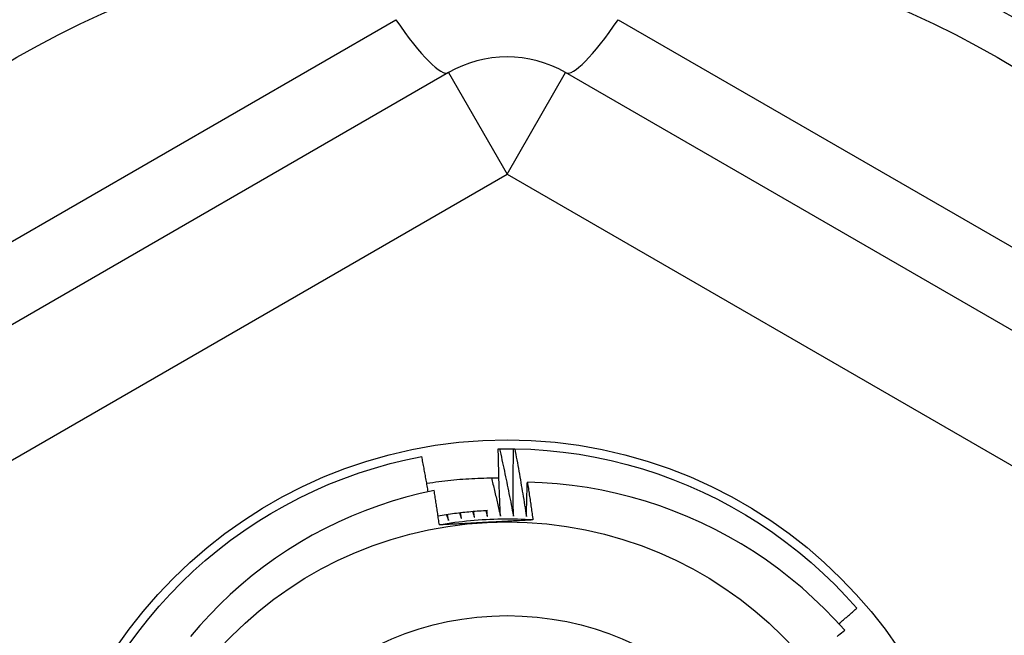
# Model space of a CAD drawing. Header units: inches. Extents: x 48.1 to 120.1, y 31.5 to 55.7.
# Tile 33 of 85: x 68.765 to 69.096, y 53.257 to 53.464. Entities that reach past the tile are written whole.
import ezdxf

# ---------------------------------------------------------------- set-up
doc = ezdxf.new("R2010")
doc.units = ezdxf.units.IN
doc.header["$MEASUREMENT"] = 0
doc.layers.add('Visible Edges(ANSI)', color=7, linetype='Continuous', lineweight=25)
doc.layers.add('Visible Tangent Edges(ANSI)', color=7, linetype='Continuous', lineweight=25)

msp = doc.modelspace()

# ---------------------------------------------------------------- linework, layer by layer
at = {"layer": 'Visible Edges(ANSI)'}
for p, q in [((68.90914, 53.44589), (68.69458, 53.32201)), ((69.16308, 53.32201), (68.94851, 53.44589)), ((68.92588, 53.31951), (68.92629, 53.31952)), ((68.931, 53.31953), (68.93141, 53.31952))]:
    msp.add_line(p, q, dxfattribs=at)
at = {"layer": 'Visible Edges(ANSI)', "flags": 128}
for points in [[(68.92659, 53.2969), (68.92655, 53.29785), (68.92651, 53.29879), (68.92647, 53.29973), (68.92643, 53.30067), (68.92639, 53.30161), (68.92635, 53.30255), (68.92631, 53.30349), (68.92628, 53.30444), (68.92624, 53.30538), (68.92621, 53.30632), (68.92618, 53.30726), (68.92615, 53.3082), (68.92612, 53.30915), (68.92609, 53.31009), (68.92607, 53.31103), (68.92604, 53.31197), (68.92602, 53.31292), (68.92599, 53.31386), (68.92597, 53.3148), (68.92595, 53.31574), (68.92593, 53.31669), (68.92591, 53.31763), (68.9259, 53.31857), (68.92588, 53.31951)], [(68.92629, 53.31952), (68.92649, 53.31952), (68.92669, 53.31953), (68.92688, 53.31953), (68.92708, 53.31953), (68.92728, 53.31953), (68.92747, 53.31954), (68.92767, 53.31954), (68.92786, 53.31954), (68.92806, 53.31954), (68.92826, 53.31954), (68.92845, 53.31954), (68.92865, 53.31954), (68.92884, 53.31954), (68.92904, 53.31954), (68.92924, 53.31954), (68.92943, 53.31954), (68.92963, 53.31954), (68.92982, 53.31954), (68.93002, 53.31954), (68.93022, 53.31954), (68.93041, 53.31953), (68.93061, 53.31953), (68.9308, 53.31953), (68.931, 53.31953)], [(68.92629, 53.31952), (68.9265, 53.31858), (68.92671, 53.31764), (68.92692, 53.3167), (68.92712, 53.31576), (68.92732, 53.31482), (68.92753, 53.31388), (68.92773, 53.31294), (68.92793, 53.312), (68.92813, 53.31106), (68.92832, 53.31012), (68.92852, 53.30918), (68.92872, 53.30823), (68.92891, 53.30729), (68.9291, 53.30635), (68.92929, 53.30541), (68.92948, 53.30446), (68.92967, 53.30352), (68.92986, 53.30258), (68.93005, 53.30163), (68.93023, 53.30069), (68.93042, 53.29974), (68.9306, 53.2988), (68.93079, 53.29785), (68.93097, 53.29691)], [(68.93097, 53.29691), (68.93095, 53.29785), (68.93094, 53.29879), (68.93093, 53.29973), (68.93092, 53.30067), (68.93092, 53.30162), (68.93091, 53.30256), (68.9309, 53.3035), (68.9309, 53.30444), (68.9309, 53.30539), (68.9309, 53.30633), (68.9309, 53.30727), (68.9309, 53.30821), (68.9309, 53.30916), (68.9309, 53.3101), (68.93091, 53.31104), (68.93091, 53.31198), (68.93092, 53.31293), (68.93093, 53.31387), (68.93094, 53.31481), (68.93095, 53.31576), (68.93096, 53.3167), (68.93097, 53.31764), (68.93099, 53.31858), (68.931, 53.31953)], [(68.93141, 53.31952), (68.93685, 53.31933), (68.94228, 53.31896), (68.94769, 53.31839), (68.95308, 53.31764), (68.95844, 53.3167), (68.96377, 53.31557), (68.96905, 53.31425), (68.97428, 53.31275), (68.97945, 53.31107), (68.98457, 53.30921), (68.98961, 53.30717), (68.99458, 53.30495), (68.99948, 53.30257), (69.00428, 53.30001), (69.00899, 53.29729), (69.0136, 53.2944), (69.01811, 53.29136), (69.02251, 53.28815), (69.0268, 53.2848), (69.03097, 53.2813), (69.03501, 53.27765), (69.03892, 53.27387), (69.04269, 53.26995), (69.04633, 53.2659)], [(68.93141, 53.31952), (68.93159, 53.31857), (68.93177, 53.31763), (68.93194, 53.31668), (68.93212, 53.31574), (68.93229, 53.31479), (68.93246, 53.31384), (68.93263, 53.3129), (68.9328, 53.31195), (68.93297, 53.311), (68.93313, 53.31006), (68.9333, 53.30911), (68.93346, 53.30816), (68.93362, 53.30721), (68.93379, 53.30626), (68.93395, 53.30531), (68.93411, 53.30437), (68.93426, 53.30342), (68.93442, 53.30247), (68.93458, 53.30152), (68.93473, 53.30057), (68.93489, 53.29962), (68.93504, 53.29867), (68.93519, 53.29771), (68.93534, 53.29676)], [(68.80187, 53.25384), (68.80509, 53.25823), (68.80847, 53.2625), (68.81198, 53.26665), (68.81565, 53.27068), (68.81945, 53.27457), (68.82338, 53.27833), (68.82745, 53.28195), (68.83163, 53.28543), (68.83594, 53.28875), (68.84036, 53.29193), (68.84489, 53.29494), (68.84952, 53.2978), (68.85425, 53.30049), (68.85907, 53.30302), (68.86398, 53.30537), (68.86896, 53.30756), (68.87402, 53.30956), (68.87915, 53.31139), (68.88433, 53.31304), (68.88957, 53.31451), (68.89486, 53.31579), (68.90019, 53.31688)], [(68.90235, 53.30505), (68.90226, 53.30554), (68.90217, 53.30604), (68.90209, 53.30653), (68.902, 53.30702), (68.90191, 53.30752), (68.90183, 53.30801), (68.90174, 53.3085), (68.90165, 53.309), (68.90156, 53.30949), (68.90147, 53.30998), (68.90138, 53.31048), (68.90129, 53.31097), (68.9012, 53.31146), (68.90111, 53.31196), (68.90102, 53.31245), (68.90093, 53.31294), (68.90084, 53.31343), (68.90075, 53.31393), (68.90066, 53.31442), (68.90057, 53.31491), (68.90047, 53.31541), (68.90038, 53.3159), (68.90029, 53.31639), (68.90019, 53.31688)], [(68.90185, 53.3079), (68.90285, 53.30805), (68.90385, 53.3082), (68.90486, 53.30835), (68.90586, 53.30848), (68.90687, 53.30861), (68.90788, 53.30873), (68.90889, 53.30885), (68.9099, 53.30896), (68.91091, 53.30906), (68.91192, 53.30915), (68.91293, 53.30924), (68.91394, 53.30932), (68.91495, 53.30939), (68.91596, 53.30946), (68.91698, 53.30952), (68.91799, 53.30957), (68.919, 53.30961), (68.92002, 53.30965), (68.92103, 53.30968), (68.92204, 53.3097), (68.92306, 53.30972), (68.92407, 53.30973), (68.92509, 53.30973), (68.9261, 53.30973)], [(68.92359, 53.30973), (68.92372, 53.30919), (68.92385, 53.30866), (68.92398, 53.30813), (68.9241, 53.30759), (68.92423, 53.30706), (68.92436, 53.30653), (68.92449, 53.30599), (68.92461, 53.30546), (68.92474, 53.30493), (68.92487, 53.30439), (68.92499, 53.30386), (68.92512, 53.30332), (68.92524, 53.30279), (68.92537, 53.30225), (68.92549, 53.30172), (68.92561, 53.30119), (68.92574, 53.30065), (68.92586, 53.30012), (68.92598, 53.29958), (68.92611, 53.29905), (68.92623, 53.29851), (68.92635, 53.29798), (68.92647, 53.29744), (68.92659, 53.2969)], [(68.93534, 53.29676), (68.93535, 53.29724), (68.93536, 53.29772), (68.93537, 53.2982), (68.93538, 53.29868), (68.93539, 53.29916), (68.9354, 53.29964), (68.93541, 53.30012), (68.93542, 53.3006), (68.93543, 53.30108), (68.93545, 53.30156), (68.93546, 53.30204), (68.93547, 53.30251), (68.93548, 53.30299), (68.9355, 53.30347), (68.93551, 53.30395), (68.93553, 53.30443), (68.93554, 53.30491), (68.93555, 53.30539), (68.93557, 53.30587), (68.93558, 53.30635), (68.9356, 53.30683), (68.93562, 53.30731), (68.93563, 53.30779), (68.93565, 53.30827)], [(69.04226, 53.25854), (69.03887, 53.26227), (69.03535, 53.26588), (69.03171, 53.26936), (69.02795, 53.27273), (69.02407, 53.27596), (69.02008, 53.27907), (69.01599, 53.28204), (69.0118, 53.28486), (69.00751, 53.28753), (69.00315, 53.29005), (68.9987, 53.29241), (68.99417, 53.29462), (68.98957, 53.29668), (68.9849, 53.29857), (68.98017, 53.3003), (68.97537, 53.30187), (68.97052, 53.30327), (68.96561, 53.30451), (68.96067, 53.30557), (68.9557, 53.30646), (68.95071, 53.30717), (68.9457, 53.30771), (68.94068, 53.30808), (68.93565, 53.30827)], [(68.93565, 53.30827), (68.93573, 53.30774), (68.93581, 53.30721), (68.9359, 53.30668), (68.93598, 53.30616), (68.93606, 53.30563), (68.93614, 53.3051), (68.93622, 53.30457), (68.9363, 53.30404), (68.93638, 53.30352), (68.93646, 53.30299), (68.93654, 53.30246), (68.93662, 53.30193), (68.9367, 53.3014), (68.93678, 53.30088), (68.93686, 53.30035), (68.93693, 53.29982), (68.93701, 53.29929), (68.93709, 53.29876), (68.93716, 53.29823), (68.93724, 53.29771), (68.93732, 53.29718), (68.93739, 53.29665), (68.93747, 53.29612), (68.93754, 53.29559)], [(68.90435, 53.30547), (68.89959, 53.30443), (68.89488, 53.30322), (68.89021, 53.30186), (68.88559, 53.30035), (68.88103, 53.29867), (68.87653, 53.29685), (68.87208, 53.29487), (68.86771, 53.29273), (68.86341, 53.29045), (68.85918, 53.28801), (68.85504, 53.28544), (68.85099, 53.28272), (68.84705, 53.27988), (68.8432, 53.2769), (68.83947, 53.27379), (68.83584, 53.27056), (68.83233, 53.2672), (68.82893, 53.26372), (68.82565, 53.26013), (68.8225, 53.25642)], [(68.90609, 53.2939), (68.90602, 53.29439), (68.90595, 53.29487), (68.90588, 53.29535), (68.90581, 53.29583), (68.90574, 53.29632), (68.90567, 53.2968), (68.9056, 53.29728), (68.90553, 53.29776), (68.90546, 53.29824), (68.90539, 53.29873), (68.90531, 53.29921), (68.90524, 53.29969), (68.90517, 53.30017), (68.9051, 53.30065), (68.90502, 53.30114), (68.90495, 53.30162), (68.90488, 53.3021), (68.9048, 53.30258), (68.90473, 53.30306), (68.90465, 53.30354), (68.90458, 53.30402), (68.9045, 53.30451), (68.90442, 53.30499), (68.90435, 53.30547)], [(68.92226, 53.29871), (68.92156, 53.29868), (68.92087, 53.29864), (68.92017, 53.29859), (68.91948, 53.29855), (68.91878, 53.2985), (68.91809, 53.29844), (68.91739, 53.29839), (68.9167, 53.29833), (68.91601, 53.29826), (68.91531, 53.29819), (68.91462, 53.29812), (68.91393, 53.29805), (68.91324, 53.29797), (68.91255, 53.29789), (68.91186, 53.2978), (68.91117, 53.29771), (68.91048, 53.29762), (68.90979, 53.29752), (68.9091, 53.29742), (68.90841, 53.29732), (68.90772, 53.29721), (68.90703, 53.2971), (68.90635, 53.29699), (68.90566, 53.29687)], [(68.93754, 53.29559), (68.93623, 53.29567), (68.93491, 53.29573), (68.9336, 53.29579), (68.93229, 53.29583), (68.93097, 53.29585), (68.92965, 53.29587), (68.92834, 53.29587), (68.92702, 53.29585), (68.92571, 53.29583), (68.92439, 53.29579), (68.92308, 53.29574), (68.92177, 53.29567), (68.92045, 53.2956), (68.91914, 53.29551), (68.91783, 53.2954), (68.91652, 53.29529), (68.91521, 53.29516), (68.9139, 53.29501), (68.91259, 53.29486), (68.91129, 53.29469), (68.90999, 53.29451), (68.90869, 53.29431), (68.90739, 53.29411), (68.90609, 53.29389)], [(68.90847, 53.29733), (68.9085, 53.29725), (68.90853, 53.29717), (68.90856, 53.29709), (68.90859, 53.29702), (68.90862, 53.29694), (68.90865, 53.29686), (68.90868, 53.29678), (68.9087, 53.29671), (68.90873, 53.29663), (68.90876, 53.29655), (68.90879, 53.29647), (68.90882, 53.29639), (68.90885, 53.29632), (68.90888, 53.29624), (68.90891, 53.29616), (68.90894, 53.29608), (68.90896, 53.29601), (68.90899, 53.29593), (68.90902, 53.29585), (68.90905, 53.29577), (68.90908, 53.29569), (68.90911, 53.29562), (68.90914, 53.29554), (68.90916, 53.29546)], [(68.90916, 53.29546), (68.90915, 53.29554), (68.90914, 53.29562), (68.90912, 53.2957), (68.90911, 53.29578), (68.90909, 53.29586), (68.90908, 53.29594), (68.90906, 53.29602), (68.90905, 53.2961), (68.90904, 53.29618), (68.90902, 53.29626), (68.90901, 53.29634), (68.90899, 53.29642), (68.90898, 53.2965), (68.90896, 53.29658), (68.90895, 53.29666), (68.90894, 53.29674), (68.90892, 53.29682), (68.90891, 53.2969), (68.90889, 53.29698), (68.90888, 53.29706), (68.90886, 53.29714), (68.90885, 53.29722), (68.90884, 53.2973), (68.90882, 53.29738)], [(68.91287, 53.29792), (68.9129, 53.29785), (68.91292, 53.29777), (68.91295, 53.29769), (68.91298, 53.29761), (68.913, 53.29753), (68.91303, 53.29745), (68.91306, 53.29737), (68.91308, 53.2973), (68.91311, 53.29722), (68.91313, 53.29714), (68.91316, 53.29706), (68.91319, 53.29698), (68.91321, 53.2969), (68.91324, 53.29682), (68.91327, 53.29674), (68.91329, 53.29667), (68.91332, 53.29659), (68.91334, 53.29651), (68.91337, 53.29643), (68.9134, 53.29635), (68.91342, 53.29627), (68.91345, 53.29619), (68.91348, 53.29612), (68.9135, 53.29604)], [(68.9135, 53.29604), (68.91349, 53.29612), (68.91348, 53.2962), (68.91347, 53.29628), (68.91345, 53.29636), (68.91344, 53.29644), (68.91343, 53.29652), (68.91342, 53.2966), (68.91341, 53.29668), (68.9134, 53.29676), (68.91338, 53.29684), (68.91337, 53.29692), (68.91336, 53.297), (68.91335, 53.29708), (68.91334, 53.29716), (68.91333, 53.29724), (68.91331, 53.29732), (68.9133, 53.2974), (68.91329, 53.29748), (68.91328, 53.29756), (68.91327, 53.29764), (68.91326, 53.29772), (68.91324, 53.29781), (68.91323, 53.29789), (68.91322, 53.29797)], [(68.91729, 53.29838), (68.91731, 53.2983), (68.91734, 53.29822), (68.91736, 53.29814), (68.91738, 53.29806), (68.91741, 53.29798), (68.91743, 53.2979), (68.91745, 53.29782), (68.91748, 53.29774), (68.9175, 53.29766), (68.91752, 53.29758), (68.91755, 53.2975), (68.91757, 53.29742), (68.9176, 53.29734), (68.91762, 53.29726), (68.91764, 53.29719), (68.91767, 53.29711), (68.91769, 53.29703), (68.91771, 53.29695), (68.91774, 53.29687), (68.91776, 53.29679), (68.91778, 53.29671), (68.91781, 53.29663), (68.91783, 53.29655), (68.91785, 53.29647)], [(68.91785, 53.29647), (68.91785, 53.29655), (68.91784, 53.29663), (68.91783, 53.29671), (68.91782, 53.29679), (68.91781, 53.29687), (68.9178, 53.29695), (68.91779, 53.29703), (68.91778, 53.29712), (68.91777, 53.2972), (68.91776, 53.29728), (68.91775, 53.29736), (68.91775, 53.29744), (68.91774, 53.29752), (68.91773, 53.2976), (68.91772, 53.29768), (68.91771, 53.29776), (68.9177, 53.29784), (68.91769, 53.29792), (68.91768, 53.298), (68.91767, 53.29808), (68.91766, 53.29816), (68.91766, 53.29825), (68.91765, 53.29833), (68.91764, 53.29841)], [(68.92172, 53.29868), (68.92174, 53.2986), (68.92176, 53.29852), (68.92178, 53.29844), (68.9218, 53.29836), (68.92182, 53.29828), (68.92184, 53.2982), (68.92186, 53.29812), (68.92188, 53.29804), (68.92191, 53.29796), (68.92193, 53.29788), (68.92195, 53.2978), (68.92197, 53.29772), (68.92199, 53.29764), (68.92201, 53.29756), (68.92203, 53.29748), (68.92205, 53.2974), (68.92207, 53.29732), (68.92209, 53.29724), (68.92211, 53.29716), (68.92214, 53.29708), (68.92216, 53.297), (68.92218, 53.29692), (68.9222, 53.29684), (68.92222, 53.29676)], [(68.92222, 53.29676), (68.92221, 53.29684), (68.92221, 53.29692), (68.9222, 53.297), (68.92219, 53.29708), (68.92219, 53.29716), (68.92218, 53.29724), (68.92217, 53.29733), (68.92217, 53.29741), (68.92216, 53.29749), (68.92216, 53.29757), (68.92215, 53.29765), (68.92214, 53.29773), (68.92214, 53.29781), (68.92213, 53.29789), (68.92212, 53.29797), (68.92212, 53.29805), (68.92211, 53.29814), (68.9221, 53.29822), (68.9221, 53.2983), (68.92209, 53.29838), (68.92209, 53.29846), (68.92208, 53.29854), (68.92207, 53.29862), (68.92207, 53.2987)], [(68.9219, 53.29475), (68.92124, 53.29472), (68.92058, 53.29468), (68.91992, 53.29465), (68.91926, 53.29461), (68.9186, 53.29458), (68.91794, 53.29454), (68.91728, 53.29451), (68.91662, 53.29447), (68.91596, 53.29444), (68.9153, 53.2944), (68.91464, 53.29437), (68.91398, 53.29433), (68.91332, 53.2943), (68.91266, 53.29426), (68.91201, 53.29422), (68.91135, 53.29419), (68.91069, 53.29415), (68.91003, 53.29412), (68.90938, 53.29408), (68.90872, 53.29405), (68.90806, 53.29401), (68.9074, 53.29398), (68.90675, 53.29394), (68.90609, 53.2939)], [(68.93754, 53.29559), (68.93689, 53.29556), (68.93624, 53.29552), (68.93559, 53.29548), (68.93494, 53.29545), (68.93429, 53.29541), (68.93364, 53.29538), (68.93299, 53.29534), (68.93234, 53.29531), (68.93169, 53.29527), (68.93104, 53.29524), (68.93039, 53.2952), (68.92973, 53.29517), (68.92908, 53.29513), (68.92843, 53.2951), (68.92778, 53.29506), (68.92713, 53.29503), (68.92647, 53.29499), (68.92582, 53.29496), (68.92517, 53.29493), (68.92452, 53.29489), (68.92386, 53.29486), (68.92321, 53.29482), (68.92255, 53.29479), (68.9219, 53.29475)], [(69.04031, 53.26071), (69.04056, 53.26093), (69.04081, 53.26114), (69.04107, 53.26136), (69.04132, 53.26157), (69.04157, 53.26179), (69.04182, 53.262), (69.04207, 53.26222), (69.04232, 53.26243), (69.04257, 53.26265), (69.04282, 53.26286), (69.04308, 53.26308), (69.04333, 53.2633), (69.04358, 53.26351), (69.04383, 53.26373), (69.04408, 53.26395), (69.04433, 53.26416), (69.04458, 53.26438), (69.04483, 53.2646), (69.04508, 53.26481), (69.04533, 53.26503), (69.04558, 53.26525), (69.04583, 53.26546), (69.04608, 53.26568), (69.04633, 53.2659)], [(69.03971, 53.25646), (69.04022, 53.25688), (69.04073, 53.25729), (69.04124, 53.25771), (69.04175, 53.25812), (69.04226, 53.25854)]]:
    msp.add_lwpolyline(points, dxfattribs=at)
at = {"layer": 'Visible Edges(ANSI)'}
for radius in [0.34516, 0.15846, 0.13091]:
    msp.add_circle((68.92883, 53.16403), radius, dxfattribs=at)
msp.add_arc((68.92883, 53.41179), 0.03937, 60, 120, dxfattribs=at)
at = {"layer": 'Visible Tangent Edges(ANSI)'}
for p, q in [((68.688, 53.34619), (68.89149, 53.46367)), ((68.96617, 53.46367), (69.16966, 53.34619)), ((68.90914, 53.44589), (68.92883, 53.41179)), ((68.92883, 53.41179), (68.94851, 53.44589)), ((68.71426, 53.28791), (68.92883, 53.41179)), ((68.92883, 53.41179), (69.14339, 53.28791))]:
    msp.add_line(p, q, dxfattribs=at)
for radius in [0.33084, 0.09941]:
    msp.add_circle((68.92883, 53.16403), radius, dxfattribs=at)
for centre, major_axis, start_param, end_param in [((68.88946, 53.47998), (0.01969, -0.0341), 5.107073, 6.283185), ((68.9682, 53.47998), (-0.01969, -0.0341), 0, 1.176113)]:
    msp.add_ellipse(centre, major_axis=major_axis, ratio=0.175929, start_param=start_param, end_param=end_param, dxfattribs=at)

doc.saveas('drawing.dxf')
